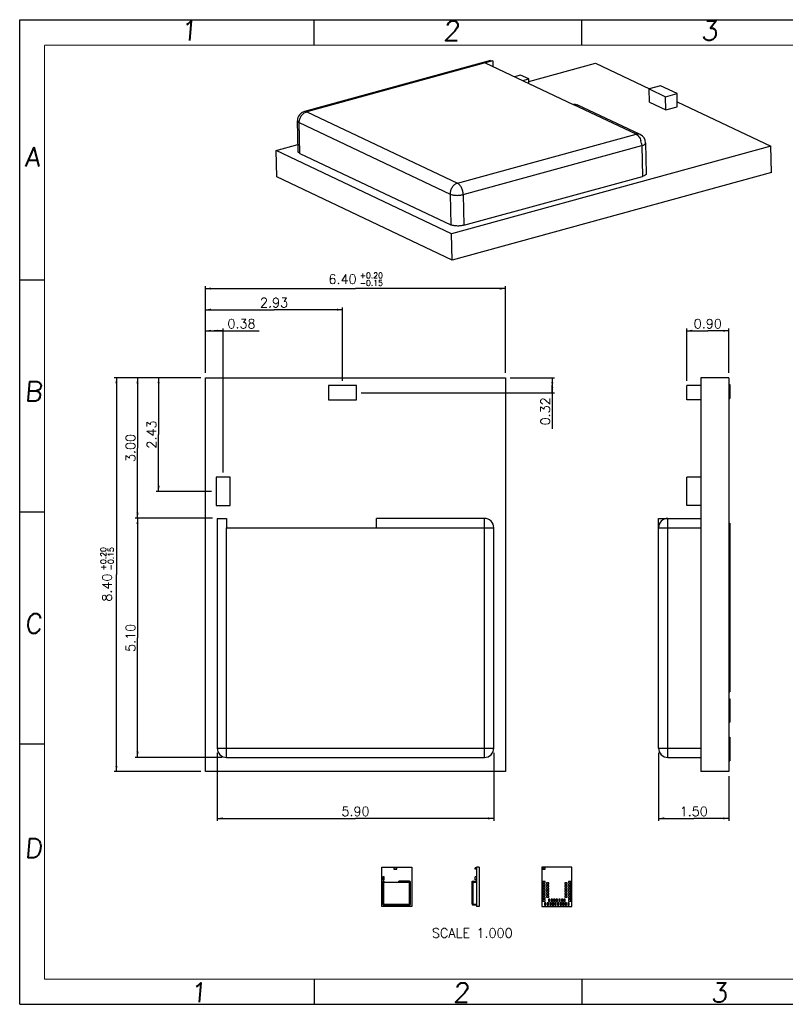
# Model space of a CAD drawing. Header units: millimetres. Extents: x 0 to 297, y 0 to 210.
# Tile 1 of 2: x 0 to 163, y 0 to 210. Entities that reach past the tile are written whole.
import ezdxf
from ezdxf.enums import TextEntityAlignment as Align

# ---------------------------------------------------------------- set-up
doc = ezdxf.new("R2010")
doc.units = ezdxf.units.MM
doc.header["$LTSCALE"] = 16.335
doc.layers.get('0').update_dxf_attribs({"linetype": 'CONTINUOUS'})
doc.styles.get("Standard").update_dxf_attribs({"font": 'romans.ttf'})
doc.styles.add('TEXTSTYLE_2', font='romans.ttf')
doc.dimstyles.new('DIMSTYLE_1', dxfattribs={"dimtxt": 2, "dimasz": 1.2, "dimexe": 0.5, "dimexo": 1, "dimgap": 0.5, "dimtad": 1, "dimlfac": 0.1, "dimzin": 0, "dimdsep": 46, "dimtxsty": 'Standard', "dimblk": '_FILLED', "dimblk1": '_FILLED', "dimblk2": '_FILLED', "dimcen": 0.09, "dimazin": 0, "dimtp": 0.01, "dimtm": 0.01, "dimtfac": 1, "dimtofl": 0, "dimtmove": 0, "dimatfit": 3, "dimldrblk": '_FILLED', "dimfxl": 0, "dimtolj": 1, "dimtzin": 0, "dimarcsym": 0})
doc.dimstyles.new('DIMSTYLE_2', dxfattribs={"dimtxt": 2, "dimasz": 1.2, "dimexe": 0.5, "dimexo": 1, "dimgap": 0.5, "dimtad": 1, "dimlfac": 0.1, "dimzin": 0, "dimdsep": 46, "dimtxsty": 'Standard', "dimblk": '_FILLED', "dimblk1": '_FILLED', "dimblk2": '_FILLED', "dimcen": 0.09, "dimazin": 0, "dimtol": 1, "dimtp": 0.2, "dimtm": 0.15, "dimtfac": 0.6, "dimtofl": 0, "dimtmove": 0, "dimatfit": 3, "dimldrblk": '_FILLED', "dimfxl": 0, "dimtolj": 1, "dimtzin": 0, "dimarcsym": 0})
doc.dimstyles.new('DIMSTYLE_3', dxfattribs={"dimtxt": 2, "dimasz": 1.2, "dimexe": 0.5, "dimexo": 1, "dimgap": 0.5, "dimtad": 1, "dimlfac": 0.1, "dimzin": 0, "dimdsep": 46, "dimtxsty": 'Standard', "dimblk": '_FILLED', "dimblk1": '_FILLED', "dimblk2": '_FILLED', "dimcen": 0.09, "dimazin": 0, "dimtp": 0.15, "dimtm": 0.15, "dimtfac": 1, "dimtofl": 0, "dimtmove": 0, "dimatfit": 3, "dimldrblk": '_FILLED', "dimfxl": 0, "dimtolj": 1, "dimtzin": 0, "dimarcsym": 0})
doc.dimstyles.new('DIMSTYLE_4', dxfattribs={"dimtxt": 2, "dimasz": 1.2, "dimexe": 0.5, "dimexo": 1, "dimgap": 0.5, "dimtad": 1, "dimlfac": 0.1, "dimzin": 0, "dimdsep": 46, "dimtxsty": 'Standard', "dimblk": '_FILLED', "dimblk1": '_FILLED', "dimblk2": '_FILLED', "dimcen": 0.09, "dimazin": 0, "dimtp": 0.2, "dimtm": 0.15, "dimtfac": 1, "dimtofl": 0, "dimtmove": 0, "dimatfit": 3, "dimldrblk": '_FILLED', "dimfxl": 0, "dimtolj": 1, "dimtzin": 0, "dimarcsym": 0})
doc.dimstyles.new('DIMSTYLE_5', dxfattribs={"dimtxt": 2, "dimasz": 1.2, "dimexe": 0.5, "dimexo": 1, "dimgap": 0.5, "dimtad": 1, "dimlfac": 0.1, "dimzin": 0, "dimdsep": 46, "dimtxsty": 'Standard', "dimblk": '_FILLED', "dimblk1": '_FILLED', "dimblk2": '_FILLED', "dimcen": 0.09, "dimazin": 0, "dimtp": 0.2, "dimtm": 0.1, "dimtfac": 1, "dimtofl": 0, "dimtmove": 0, "dimatfit": 3, "dimldrblk": '_FILLED', "dimfxl": 0, "dimtolj": 1, "dimtzin": 0, "dimarcsym": 0})

# ---------------------------------------------------------------- blocks, each defined once
blk = doc.blocks.new('_FILLED')
at = {"color": 0, "linetype": 'ByBlock'}
blk.add_solid([(0, 0), (-1, 0.1875), (-1, -0.1875)], dxfattribs=at)
blk = doc.blocks.new('*D1')
at = {"color": 2, "linetype": 'Continuous'}
for p, q in [((38.64, 133.65), (29.14, 133.65)), ((29.64, 133.65), (29.64, 121.52)), ((29.64, 109.4), (29.64, 121.52)), ((40.89, 109.4), (29.14, 109.4))]:
    blk.add_line(p, q, dxfattribs=at)
at = {"color": 2, "linetype": 'Continuous', "xscale": 1.2, "yscale": 1.2, "zscale": 1.2}
for p, rotation in [((29.64, 133.65), 90), ((29.64, 109.4), 270)]:
    blk.add_blockref('_FILLED', p, dxfattribs=dict(at, rotation=rotation))
at = {"color": 2, "linetype": 'Continuous', "insert": (27.14, 121.52), "char_height": 2, "width": 6.7455, "attachment_point": 2, "rotation": 90, "line_spacing_factor": 0.9}
blk.add_mtext('2.43', dxfattribs=at)
blk = doc.blocks.new('*D2')
at = {"color": 2, "linetype": 'Continuous'}
for p, q in [((39.64, 134.65), (39.64, 144.15)), ((39.64, 143.65), (41.52, 143.65)), ((43.39, 143.65), (41.52, 143.65)), ((41.52, 143.65), (51.07, 143.65)), ((43.39, 113.4), (43.39, 144.15))]:
    blk.add_line(p, q, dxfattribs=at)
at = {"color": 2, "linetype": 'Continuous', "xscale": 1.2, "yscale": 1.2, "zscale": 1.2, "rotation": 180}
blk.add_blockref('_FILLED', (39.64, 143.65), dxfattribs=at)
at = {"color": 2, "linetype": 'Continuous', "xscale": 1.2, "yscale": 1.2, "zscale": 1.2}
blk.add_blockref('_FILLED', (43.39, 143.65), dxfattribs=at)
at = {"color": 2, "linetype": 'Continuous', "insert": (44.32, 146.15), "char_height": 2, "width": 6.7455, "attachment_point": 1, "line_spacing_factor": 0.9}
blk.add_mtext('0.38', dxfattribs=at)
blk = doc.blocks.new('*D3')
at = {"color": 2, "linetype": 'Continuous'}
for p, q in [((38.64, 133.65), (20.14, 133.65)), ((20.64, 133.65), (20.64, 91.65)), ((20.64, 49.65), (20.64, 91.65)), ((38.64, 49.65), (20.14, 49.65))]:
    blk.add_line(p, q, dxfattribs=at)
at = {"color": 2, "linetype": 'Continuous', "xscale": 1.2, "yscale": 1.2, "zscale": 1.2}
for p, rotation in [((20.64, 133.65), 90), ((20.64, 49.65), 270)]:
    blk.add_blockref('_FILLED', p, dxfattribs=dict(at, rotation=rotation))
at = {"color": 2, "linetype": 'Continuous', "style": 'TEXTSTYLE_2'}
for s, p in [('+0.20', (18.44, 95.02)), ('-0.15', (20.04, 95.02))]:
    blk.add_text(s, height=1.2, rotation=90, dxfattribs=at).set_placement(p, align=Align.CENTER)
at = {"color": 2, "linetype": 'Continuous'}
blk.add_text('8.40', height=2, rotation=90, dxfattribs=at).set_placement((19.64, 88.88), align=Align.CENTER)
blk = doc.blocks.new('*D4')
at = {"color": 2, "linetype": 'Continuous'}
for p, q in [((39.64, 134.65), (39.64, 153.15)), ((39.64, 152.65), (71.64, 152.65)), ((103.64, 152.65), (71.64, 152.65)), ((103.64, 134.65), (103.64, 153.15))]:
    blk.add_line(p, q, dxfattribs=at)
at = {"color": 2, "linetype": 'Continuous', "xscale": 1.2, "yscale": 1.2, "zscale": 1.2, "rotation": 180}
blk.add_blockref('_FILLED', (39.64, 152.65), dxfattribs=at)
at = {"color": 2, "linetype": 'Continuous', "xscale": 1.2, "yscale": 1.2, "zscale": 1.2}
blk.add_blockref('_FILLED', (103.64, 152.65), dxfattribs=at)
at = {"color": 2, "linetype": 'Continuous'}
blk.add_text('6.40', height=2, dxfattribs=at).set_placement((68.87, 153.65), align=Align.CENTER)
at = {"color": 2, "linetype": 'Continuous', "style": 'TEXTSTYLE_2'}
for s, p in [('+0.20', (75.02, 154.85)), ('-0.15', (75.02, 153.25))]:
    blk.add_text(s, height=1.2, dxfattribs=at).set_placement(p, align=Align.CENTER)
blk = doc.blocks.new('*D5')
at = {"color": 2, "linetype": 'Continuous'}
for p, q in [((38.64, 133.65), (24.64, 133.65)), ((25.14, 133.65), (25.14, 118.65)), ((25.14, 103.65), (25.14, 118.65)), ((41.14, 103.65), (24.64, 103.65))]:
    blk.add_line(p, q, dxfattribs=at)
at = {"color": 2, "linetype": 'Continuous', "xscale": 1.2, "yscale": 1.2, "zscale": 1.2}
for p, rotation in [((25.14, 133.65), 90), ((25.14, 103.65), 270)]:
    blk.add_blockref('_FILLED', p, dxfattribs=dict(at, rotation=rotation))
at = {"color": 2, "linetype": 'Continuous', "insert": (22.64, 118.65), "char_height": 2, "width": 6.7455, "attachment_point": 2, "rotation": 90, "line_spacing_factor": 0.9}
blk.add_mtext('3.00', dxfattribs=at)
blk = doc.blocks.new('*D6')
at = {"color": 2, "linetype": 'Continuous'}
for p, q in [((42.14, 53.65), (42.14, 39.15)), ((101.14, 53.65), (101.14, 39.15)), ((42.14, 39.65), (71.64, 39.65)), ((101.14, 39.65), (71.64, 39.65))]:
    blk.add_line(p, q, dxfattribs=at)
at = {"color": 2, "linetype": 'Continuous', "xscale": 1.2, "yscale": 1.2, "zscale": 1.2, "rotation": 180}
blk.add_blockref('_FILLED', (42.14, 39.65), dxfattribs=at)
at = {"color": 2, "linetype": 'Continuous', "xscale": 1.2, "yscale": 1.2, "zscale": 1.2}
blk.add_blockref('_FILLED', (101.14, 39.65), dxfattribs=at)
at = {"color": 2, "linetype": 'Continuous', "insert": (71.64, 42.15), "char_height": 2, "width": 6.7455, "attachment_point": 2, "line_spacing_factor": 0.9}
blk.add_mtext('5.90', dxfattribs=at)
blk = doc.blocks.new('*D7')
at = {"color": 2, "linetype": 'Continuous'}
for p, q in [((136.31, 53.65), (136.31, 39.15)), ((151.31, 48.65), (151.31, 39.15)), ((136.31, 39.65), (143.81, 39.65)), ((151.31, 39.65), (143.81, 39.65))]:
    blk.add_line(p, q, dxfattribs=at)
at = {"color": 2, "linetype": 'Continuous', "xscale": 1.2, "yscale": 1.2, "zscale": 1.2, "rotation": 180}
blk.add_blockref('_FILLED', (136.31, 39.65), dxfattribs=at)
at = {"color": 2, "linetype": 'Continuous', "xscale": 1.2, "yscale": 1.2, "zscale": 1.2}
blk.add_blockref('_FILLED', (151.31, 39.65), dxfattribs=at)
at = {"color": 2, "linetype": 'Continuous', "insert": (143.81, 42.15), "char_height": 2, "width": 6.7455, "attachment_point": 2, "line_spacing_factor": 0.9}
blk.add_mtext('1.50', dxfattribs=at)
blk = doc.blocks.new('*D8')
at = {"color": 2, "linetype": 'Continuous'}
for p, q in [((104.64, 133.65), (114.14, 133.65)), ((113.64, 133.65), (113.64, 132.05)), ((72.89, 130.45), (114.14, 130.45)), ((113.64, 130.45), (113.64, 132.05)), ((113.64, 132.05), (113.64, 122.73))]:
    blk.add_line(p, q, dxfattribs=at)
at = {"color": 2, "linetype": 'Continuous', "xscale": 1.2, "yscale": 1.2, "zscale": 1.2}
for p, rotation in [((113.64, 133.65), 90), ((113.64, 130.45), 270)]:
    blk.add_blockref('_FILLED', p, dxfattribs=dict(at, rotation=rotation))
at = {"color": 2, "linetype": 'Continuous', "insert": (111.14, 129.47), "char_height": 2, "width": 6.7455, "attachment_point": 3, "rotation": 90, "line_spacing_factor": 0.9}
blk.add_mtext('0.32', dxfattribs=at)
blk = doc.blocks.new('*D9')
at = {"color": 2, "linetype": 'Continuous'}
for p, q in [((39.64, 134.65), (39.64, 148.65)), ((39.64, 148.15), (54.27, 148.15)), ((68.89, 148.15), (54.27, 148.15)), ((68.89, 132.95), (68.89, 148.65))]:
    blk.add_line(p, q, dxfattribs=at)
at = {"color": 2, "linetype": 'Continuous', "xscale": 1.2, "yscale": 1.2, "zscale": 1.2, "rotation": 180}
blk.add_blockref('_FILLED', (39.64, 148.15), dxfattribs=at)
at = {"color": 2, "linetype": 'Continuous', "xscale": 1.2, "yscale": 1.2, "zscale": 1.2}
blk.add_blockref('_FILLED', (68.89, 148.15), dxfattribs=at)
at = {"color": 2, "linetype": 'Continuous', "insert": (54.27, 150.65), "char_height": 2, "width": 6.7455, "attachment_point": 2, "line_spacing_factor": 0.9}
blk.add_mtext('2.93', dxfattribs=at)
blk = doc.blocks.new('*D10')
at = {"color": 2, "linetype": 'Continuous'}
for p, q in [((41.14, 103.65), (24.64, 103.65)), ((25.14, 103.65), (25.14, 78.15)), ((25.14, 52.65), (25.14, 78.15)), ((43.14, 52.65), (24.64, 52.65))]:
    blk.add_line(p, q, dxfattribs=at)
at = {"color": 2, "linetype": 'Continuous', "xscale": 1.2, "yscale": 1.2, "zscale": 1.2}
for p, rotation in [((25.14, 103.65), 90), ((25.14, 52.65), 270)]:
    blk.add_blockref('_FILLED', p, dxfattribs=dict(at, rotation=rotation))
at = {"color": 2, "linetype": 'Continuous', "insert": (22.64, 78.15), "char_height": 2, "width": 6.7455, "attachment_point": 2, "rotation": 90, "line_spacing_factor": 0.9}
blk.add_mtext('5.10', dxfattribs=at)
blk = doc.blocks.new('*D11')
at = {"color": 2, "linetype": 'Continuous'}
for p, q in [((142.31, 132.95), (142.31, 144.15)), ((142.31, 143.65), (146.81, 143.65)), ((151.31, 143.65), (146.81, 143.65)), ((151.31, 134.65), (151.31, 144.15))]:
    blk.add_line(p, q, dxfattribs=at)
at = {"color": 2, "linetype": 'Continuous', "xscale": 1.2, "yscale": 1.2, "zscale": 1.2, "rotation": 180}
blk.add_blockref('_FILLED', (142.31, 143.65), dxfattribs=at)
at = {"color": 2, "linetype": 'Continuous', "xscale": 1.2, "yscale": 1.2, "zscale": 1.2}
blk.add_blockref('_FILLED', (151.31, 143.65), dxfattribs=at)
at = {"color": 2, "linetype": 'Continuous', "insert": (146.81, 146.15), "char_height": 2, "width": 6.7455, "attachment_point": 2, "line_spacing_factor": 0.9}
blk.add_mtext('0.90', dxfattribs=at)

msp = doc.modelspace()

# ---------------------------------------------------------------- linework, layer by layer
at = {"color": 7, "linetype": 'Continuous'}
for p, q in [((0, 0), (0, 210)), ((0, 210), (297, 210)), ((62.827, 204.558), (62.827, 209.751)), ((119.942, 204.558), (119.942, 209.751)), ((100.469, 201.296), (60.741, 190.413)), ((100.959, 201.237), (99.337, 200.793)), ((99.337, 200.793), (118.059, 191.928)), ((100.469, 201.296), (100.959, 201.237)), ((100.959, 201.237), (100.984, 200.013)), ((108.618, 196.842), (122.822, 200.733)), ((122.822, 200.733), (134.406, 195.248)), ((106.852, 198.195), (105.567, 197.843)), ((108.607, 197.364), (106.852, 198.195)), ((107.323, 197.012), (108.607, 197.364)), ((108.627, 196.394), (108.607, 197.364)), ((136.744, 195.889), (134.311, 195.222)), ((140.254, 194.227), (136.744, 195.889)), ((134.369, 192.418), (134.311, 195.222)), ((134.311, 195.222), (137.822, 193.56)), ((137.822, 193.56), (140.254, 194.227)), ((137.88, 190.756), (137.822, 193.56)), ((140.312, 191.422), (140.254, 194.227)), ((132.409, 185.495), (118.953, 191.866)), ((134.369, 192.418), (137.88, 190.756)), ((137.88, 190.756), (140.312, 191.422)), ((140.29, 192.462), (160.266, 183.005)), ((59.405, 181.899), (59.27, 188.443)), ((54.718, 182.076), (59.375, 183.352)), ((160.266, 183.005), (92.161, 164.347)), ((133.553, 183.729), (133.688, 177.185)), ((160.381, 177.396), (160.266, 183.005)), ((54.833, 176.467), (54.718, 182.076)), ((92.161, 164.347), (54.718, 182.076)), ((59.783, 181.496), (91.961, 166.26)), ((92.277, 158.738), (54.833, 176.467)), ((160.381, 177.396), (92.277, 158.738)), ((94.752, 166.15), (132.858, 176.59)), ((92.277, 158.738), (92.161, 164.347)), ((5.266, 154.454), (0, 154.454)), ((39.644, 49.649), (39.644, 133.649)), ((39.644, 133.649), (103.644, 133.649)), ((103.644, 133.649), (103.644, 49.649)), ((145.308, 133.649), (145.308, 49.649)), ((151.308, 133.649), (145.308, 133.649)), ((151.308, 133.649), (151.308, 49.649)), ((65.894, 131.949), (65.894, 128.949)), ((71.894, 131.949), (65.894, 131.949)), ((71.894, 128.949), (71.894, 131.949)), ((142.308, 128.949), (142.308, 131.949)), ((145.308, 131.949), (142.308, 131.949)), ((151.308, 132.199), (151.508, 132.199)), ((151.508, 132.199), (151.508, 129.199)), ((65.894, 128.949), (71.894, 128.949)), ((145.308, 128.949), (142.308, 128.949)), ((151.308, 129.199), (151.508, 129.199)), ((41.894, 112.399), (41.894, 106.399)), ((44.894, 112.399), (41.894, 112.399)), ((44.894, 106.399), (44.894, 112.399)), ((142.308, 106.399), (142.308, 112.399)), ((145.308, 112.399), (142.308, 112.399)), ((41.894, 106.399), (44.894, 106.399)), ((145.308, 106.399), (142.308, 106.399)), ((5.266, 104.953), (0, 104.953)), ((42.144, 103.649), (42.144, 54.649)), ((42.144, 103.649), (44.144, 103.649)), ((44.144, 103.649), (44.144, 101.649)), ((76.144, 101.649), (76.144, 103.649)), ((99.144, 103.649), (76.144, 103.649)), ((136.308, 54.649), (136.308, 103.649)), ((136.308, 103.649), (145.308, 103.649)), ((44.144, 101.649), (76.144, 101.649)), ((101.144, 54.649), (101.144, 101.649)), ((151.308, 102.649), (151.508, 102.649)), ((151.508, 102.649), (151.508, 66.649)), ((151.308, 99.649), (151.508, 99.649)), ((151.308, 97.149), (151.508, 97.149)), ((151.308, 94.149), (151.508, 94.149)), ((151.308, 91.649), (151.508, 91.649)), ((151.308, 88.649), (151.508, 88.649)), ((151.308, 86.149), (151.508, 86.149)), ((151.308, 83.149), (151.508, 83.149)), ((151.308, 80.649), (151.508, 80.649)), ((151.308, 77.649), (151.508, 77.649)), ((151.308, 75.149), (151.508, 75.149)), ((151.308, 72.149), (151.508, 72.149)), ((151.308, 69.649), (151.508, 69.649)), ((151.308, 66.649), (151.508, 66.649)), ((151.308, 65.149), (151.508, 65.149)), ((151.508, 65.149), (151.508, 60.149)), ((151.308, 64.149), (151.508, 64.149)), ((151.308, 61.149), (151.508, 61.149)), ((151.308, 60.149), (151.508, 60.149)), ((151.308, 56.949), (151.508, 56.949)), ((151.508, 56.949), (151.508, 51.949)), ((5.266, 55.452), (0, 55.452)), ((44.144, 52.649), (99.144, 52.649)), ((138.308, 52.649), (145.308, 52.649)), ((151.308, 51.949), (151.508, 51.949)), ((103.644, 49.649), (39.644, 49.649)), ((151.308, 49.649), (145.308, 49.649)), ((77.232, 20.881), (77.232, 29.281)), ((77.232, 29.281), (83.632, 29.281)), ((79.857, 29.111), (79.857, 28.811)), ((80.457, 29.111), (79.857, 29.111)), ((79.857, 28.811), (80.457, 28.811)), ((80.457, 28.811), (80.457, 29.111)), ((83.632, 29.281), (83.632, 20.881)), ((97.146, 28.811), (97.146, 29.111)), ((97.446, 29.111), (97.146, 29.111)), ((97.446, 28.811), (97.146, 28.811)), ((97.446, 29.281), (97.446, 20.881)), ((98.046, 29.281), (97.446, 29.281)), ((98.046, 29.281), (98.046, 20.881)), ((98.046, 29.136), (98.066, 29.136)), ((98.046, 28.836), (98.066, 28.836)), ((98.066, 29.136), (98.066, 28.836)), ((111.415, 29.281), (111.415, 20.881)), ((117.815, 29.281), (111.415, 29.281)), ((111.615, 29.136), (111.615, 28.836)), ((112.115, 29.136), (111.615, 29.136)), ((111.615, 28.836), (112.115, 28.836)), ((112.115, 28.836), (112.115, 29.136)), ((117.815, 20.881), (117.815, 29.281)), ((77.457, 27.156), (77.457, 26.556)), ((77.757, 27.156), (77.457, 27.156)), ((77.457, 26.556), (77.757, 26.556)), ((77.482, 26.281), (77.482, 21.381)), ((77.482, 26.281), (77.682, 26.281)), ((77.682, 26.281), (77.682, 26.081)), ((77.682, 26.081), (80.882, 26.081)), ((77.757, 26.556), (77.757, 27.156)), ((80.882, 26.081), (80.882, 26.281)), ((83.182, 26.281), (80.882, 26.281)), ((83.382, 21.381), (83.382, 26.081)), ((96.546, 21.381), (96.546, 26.281)), ((96.546, 26.281), (97.446, 26.281)), ((97.146, 26.556), (97.146, 27.156)), ((97.446, 27.156), (97.146, 27.156)), ((97.446, 26.556), (97.146, 26.556)), ((98.046, 26.181), (98.066, 26.181)), ((98.046, 25.881), (98.066, 25.881)), ((98.046, 25.631), (98.066, 25.631)), ((98.046, 25.331), (98.066, 25.331)), ((98.066, 26.181), (98.066, 22.581)), ((111.645, 26.181), (111.645, 25.881)), ((112.145, 26.181), (111.645, 26.181)), ((111.645, 25.881), (112.145, 25.881)), ((111.645, 25.631), (111.645, 25.331)), ((112.145, 25.631), (111.645, 25.631)), ((111.645, 25.331), (112.145, 25.331)), ((112.145, 25.881), (112.145, 26.181)), ((112.145, 25.331), (112.145, 25.631)), ((112.415, 25.906), (112.415, 25.606)), ((112.915, 25.906), (112.415, 25.906)), ((112.415, 25.606), (112.915, 25.606)), ((112.415, 25.356), (112.415, 25.056)), ((112.915, 25.356), (112.415, 25.356)), ((112.915, 25.606), (112.915, 25.906)), ((112.915, 25.056), (112.915, 25.356)), ((116.815, 25.906), (116.315, 25.906)), ((116.315, 25.906), (116.315, 25.606)), ((116.315, 25.606), (116.815, 25.606)), ((116.815, 25.356), (116.315, 25.356)), ((116.315, 25.356), (116.315, 25.056)), ((116.815, 25.606), (116.815, 25.906)), ((116.815, 25.056), (116.815, 25.356)), ((117.585, 26.181), (117.085, 26.181)), ((117.085, 26.181), (117.085, 25.881)), ((117.085, 25.881), (117.585, 25.881)), ((117.585, 25.631), (117.085, 25.631)), ((117.085, 25.631), (117.085, 25.331)), ((117.085, 25.331), (117.585, 25.331)), ((117.585, 25.881), (117.585, 26.181)), ((117.585, 25.331), (117.585, 25.631)), ((98.046, 25.081), (98.066, 25.081)), ((98.046, 24.781), (98.066, 24.781)), ((98.046, 24.531), (98.066, 24.531)), ((98.046, 24.231), (98.066, 24.231)), ((98.046, 23.981), (98.066, 23.981)), ((98.046, 23.681), (98.066, 23.681)), ((98.046, 23.431), (98.066, 23.431)), ((98.046, 23.131), (98.066, 23.131)), ((111.645, 25.081), (111.645, 24.781)), ((112.145, 25.081), (111.645, 25.081)), ((111.645, 24.781), (112.145, 24.781)), ((111.645, 24.531), (111.645, 24.231)), ((112.145, 24.531), (111.645, 24.531)), ((111.645, 24.231), (112.145, 24.231)), ((111.645, 23.981), (111.645, 23.681)), ((112.145, 23.981), (111.645, 23.981)), ((111.645, 23.681), (112.145, 23.681)), ((111.645, 23.431), (111.645, 23.131)), ((112.145, 23.431), (111.645, 23.431)), ((111.645, 23.131), (112.145, 23.131)), ((112.145, 24.781), (112.145, 25.081)), ((112.145, 24.231), (112.145, 24.531)), ((112.145, 23.681), (112.145, 23.981)), ((112.145, 23.131), (112.145, 23.431)), ((112.415, 25.056), (112.915, 25.056)), ((112.415, 24.806), (112.415, 24.506)), ((112.915, 24.806), (112.415, 24.806)), ((112.415, 24.506), (112.915, 24.506)), ((112.415, 24.256), (112.415, 23.956)), ((112.915, 24.256), (112.415, 24.256)), ((112.415, 23.956), (112.915, 23.956)), ((112.415, 23.706), (112.415, 23.406)), ((112.915, 23.706), (112.415, 23.706)), ((112.415, 23.406), (112.915, 23.406)), ((112.415, 23.156), (112.415, 22.856)), ((112.915, 23.156), (112.415, 23.156)), ((112.915, 24.506), (112.915, 24.806)), ((112.915, 23.956), (112.915, 24.256)), ((112.915, 23.406), (112.915, 23.706)), ((112.915, 22.856), (112.915, 23.156)), ((116.315, 25.056), (116.815, 25.056)), ((116.815, 24.806), (116.315, 24.806)), ((116.315, 24.806), (116.315, 24.506)), ((116.315, 24.506), (116.815, 24.506)), ((116.815, 24.256), (116.315, 24.256)), ((116.315, 24.256), (116.315, 23.956)), ((116.315, 23.956), (116.815, 23.956)), ((116.815, 23.706), (116.315, 23.706)), ((116.315, 23.706), (116.315, 23.406)), ((116.315, 23.406), (116.815, 23.406)), ((116.815, 23.156), (116.315, 23.156)), ((116.315, 23.156), (116.315, 22.856)), ((116.815, 24.506), (116.815, 24.806)), ((116.815, 23.956), (116.815, 24.256)), ((116.815, 23.406), (116.815, 23.706)), ((116.815, 22.856), (116.815, 23.156)), ((117.585, 25.081), (117.085, 25.081)), ((117.085, 25.081), (117.085, 24.781)), ((117.085, 24.781), (117.585, 24.781)), ((117.585, 24.531), (117.085, 24.531)), ((117.085, 24.531), (117.085, 24.231)), ((117.085, 24.231), (117.585, 24.231)), ((117.585, 23.981), (117.085, 23.981)), ((117.085, 23.981), (117.085, 23.681)), ((117.085, 23.681), (117.585, 23.681)), ((117.585, 23.431), (117.085, 23.431)), ((117.085, 23.431), (117.085, 23.131)), ((117.085, 23.131), (117.585, 23.131)), ((117.585, 24.781), (117.585, 25.081)), ((117.585, 24.231), (117.585, 24.531)), ((117.585, 23.681), (117.585, 23.981)), ((117.585, 23.131), (117.585, 23.431)), ((77.682, 21.181), (83.182, 21.181)), ((96.746, 21.181), (97.446, 21.181)), ((98.046, 22.881), (98.066, 22.881)), ((98.046, 22.581), (98.066, 22.581)), ((98.046, 22.431), (98.066, 22.431)), ((98.046, 22.331), (98.066, 22.331)), ((98.046, 22.031), (98.066, 22.031)), ((98.046, 21.931), (98.066, 21.931)), ((98.046, 21.611), (98.066, 21.611)), ((98.046, 21.111), (98.066, 21.111)), ((98.066, 22.431), (98.066, 21.931)), ((98.066, 21.611), (98.066, 21.111)), ((111.645, 22.881), (111.645, 22.581)), ((112.145, 22.881), (111.645, 22.881)), ((111.645, 22.581), (112.145, 22.581)), ((111.645, 22.331), (111.645, 22.031)), ((112.145, 22.331), (111.645, 22.331)), ((111.645, 22.031), (112.145, 22.031)), ((112.29, 21.611), (111.99, 21.611)), ((111.99, 21.611), (111.99, 21.111)), ((111.99, 21.111), (112.29, 21.111)), ((112.145, 22.581), (112.145, 22.881)), ((112.145, 22.031), (112.145, 22.331)), ((112.29, 21.111), (112.29, 21.611)), ((112.415, 22.856), (112.915, 22.856)), ((112.84, 21.611), (112.54, 21.611)), ((112.54, 21.611), (112.54, 21.111)), ((112.54, 21.111), (112.84, 21.111)), ((113.115, 22.431), (112.815, 22.431)), ((112.815, 22.431), (112.815, 21.931)), ((112.815, 21.931), (113.115, 21.931)), ((112.84, 21.111), (112.84, 21.611)), ((113.39, 21.611), (113.09, 21.611)), ((113.09, 21.611), (113.09, 21.111)), ((113.09, 21.111), (113.39, 21.111)), ((113.115, 21.931), (113.115, 22.431)), ((113.665, 22.431), (113.365, 22.431)), ((113.365, 22.431), (113.365, 21.931)), ((113.365, 21.931), (113.665, 21.931)), ((113.39, 21.111), (113.39, 21.611)), ((113.94, 21.611), (113.64, 21.611)), ((113.64, 21.611), (113.64, 21.111)), ((113.64, 21.111), (113.94, 21.111)), ((113.665, 21.931), (113.665, 22.431)), ((114.215, 22.431), (113.915, 22.431)), ((113.915, 22.431), (113.915, 21.931)), ((113.915, 21.931), (114.215, 21.931)), ((113.94, 21.111), (113.94, 21.611)), ((114.49, 21.611), (114.19, 21.611)), ((114.19, 21.611), (114.19, 21.111)), ((114.19, 21.111), (114.49, 21.111)), ((114.215, 21.931), (114.215, 22.431)), ((114.765, 22.431), (114.465, 22.431)), ((114.465, 22.431), (114.465, 21.931)), ((114.465, 21.931), (114.765, 21.931)), ((114.49, 21.111), (114.49, 21.611)), ((115.04, 21.611), (114.74, 21.611)), ((114.74, 21.611), (114.74, 21.111)), ((114.74, 21.111), (115.04, 21.111)), ((114.765, 21.931), (114.765, 22.431)), ((115.315, 22.431), (115.015, 22.431)), ((115.015, 22.431), (115.015, 21.931)), ((115.015, 21.931), (115.315, 21.931)), ((115.04, 21.111), (115.04, 21.611)), ((115.59, 21.611), (115.29, 21.611)), ((115.29, 21.611), (115.29, 21.111)), ((115.29, 21.111), (115.59, 21.111)), ((115.315, 21.931), (115.315, 22.431)), ((115.865, 22.431), (115.565, 22.431)), ((115.565, 22.431), (115.565, 21.931)), ((115.565, 21.931), (115.865, 21.931)), ((115.59, 21.111), (115.59, 21.611)), ((116.14, 21.611), (115.84, 21.611)), ((115.84, 21.611), (115.84, 21.111)), ((115.84, 21.111), (116.14, 21.111)), ((115.865, 21.931), (115.865, 22.431)), ((116.415, 22.431), (116.115, 22.431)), ((116.115, 22.431), (116.115, 21.931)), ((116.115, 21.931), (116.415, 21.931)), ((116.14, 21.111), (116.14, 21.611)), ((116.315, 22.856), (116.815, 22.856)), ((116.69, 21.611), (116.39, 21.611)), ((116.39, 21.611), (116.39, 21.111)), ((116.39, 21.111), (116.69, 21.111)), ((116.415, 21.931), (116.415, 22.431)), ((116.69, 21.111), (116.69, 21.611)), ((117.24, 21.611), (116.94, 21.611)), ((116.94, 21.611), (116.94, 21.111)), ((116.94, 21.111), (117.24, 21.111)), ((117.585, 22.881), (117.085, 22.881)), ((117.085, 22.881), (117.085, 22.581)), ((117.085, 22.581), (117.585, 22.581)), ((117.585, 22.331), (117.085, 22.331)), ((117.085, 22.331), (117.085, 22.031)), ((117.085, 22.031), (117.585, 22.031)), ((117.24, 21.111), (117.24, 21.611)), ((117.585, 22.581), (117.585, 22.881)), ((117.585, 22.031), (117.585, 22.331)), ((83.632, 20.881), (77.232, 20.881)), ((98.046, 20.881), (97.446, 20.881)), ((111.415, 20.881), (117.815, 20.881)), ((62.827, 5.192), (62.827, 0)), ((119.942, 5.192), (119.942, 0)), ((0, 0), (297, 0))]:
    msp.add_line(p, q, dxfattribs=at)
at = {"color": 9, "linetype": 'Continuous'}
for p, q in [((99.337, 200.793), (61.231, 190.354)), ((131.515, 185.557), (118.059, 191.928)), ((61.231, 190.354), (60.745, 190.414)), ((61.231, 190.354), (93.409, 175.118)), ((59.783, 181.496), (59.648, 188.04)), ((59.648, 188.04), (91.826, 172.804)), ((93.409, 175.118), (131.515, 185.557)), ((94.618, 172.694), (132.724, 183.134)), ((132.724, 183.134), (132.858, 176.59)), ((133.553, 183.724), (133.553, 183.729)), ((91.826, 172.804), (91.961, 166.26)), ((94.618, 172.694), (94.752, 166.15)), ((99.144, 52.649), (99.144, 103.649)), ((138.308, 52.649), (138.308, 103.649)), ((44.144, 52.649), (44.144, 101.649)), ((76.144, 101.649), (101.144, 101.649)), ((136.308, 101.649), (145.308, 101.649)), ((42.144, 54.649), (101.144, 54.649)), ((136.308, 54.649), (145.308, 54.649)), ((77.682, 21.181), (77.682, 26.081)), ((80.882, 26.081), (83.382, 26.081)), ((83.182, 21.181), (83.182, 26.281)), ((96.546, 26.081), (97.446, 26.081)), ((96.746, 21.181), (96.746, 26.281)), ((77.482, 21.381), (83.382, 21.381)), ((96.546, 21.381), (97.446, 21.381))]:
    msp.add_line(p, q, dxfattribs=at)
at = {"color": 7, "linetype": 'Continuous', "const_width": 0.2}
for points in [[(5.266, 5.348), (5.266, 204.558)], [(5.266, 204.558), (291.734, 204.558)], [(291.734, 5.348), (5.266, 5.348)]]:
    msp.add_lwpolyline(points, dxfattribs=at)
at = {"color": 7, "linetype": 'Continuous'}
for centre, radius, start, end in [((61.27, 188.484), 2, 105.19747, 181.18081), ((131.553, 183.688), 2, 1.05216, 64.66349), ((99.144, 101.649), 2, 0, 90), ((138.308, 101.649), 2, 90, 180), ((44.144, 54.649), 2, 180, 270), ((99.144, 54.649), 2, 270, 360), ((138.308, 54.649), 2, 180, 270), ((83.182, 26.081), 0.2, 0, 90), ((96.746, 26.081), 0.2, 90, 180), ((77.682, 21.381), 0.2, 180, 270), ((83.182, 21.381), 0.2, 270, 360), ((96.746, 21.381), 0.2, 180, 270)]:
    msp.add_arc(centre, radius, start, end, dxfattribs=at)
at = {"color": 9, "linetype": 'Continuous'}
msp.add_arc((129.013, 182.997), 3.715, 8.71338, 18.24589, dxfattribs=at)
at = {"color": 7, "linetype": 'Continuous'}
for points, knots in [([(118.059, 191.928), (118.208, 191.969), (118.516, 192.004), (118.819, 191.93), (118.953, 191.867)], [0, 0, 0, 0, 0.5116339, 1, 1, 1, 1]), ([(59.783, 181.496), (59.728, 181.522), (59.639, 181.571), (59.532, 181.654), (59.462, 181.731), (59.417, 181.813), (59.405, 181.871), (59.405, 181.899)], [0, 0, 0, 0, 0.3162069, 0.5208533, 0.6994004, 0.8562543, 1, 1, 1, 1]), ([(133.688, 177.185), (133.689, 177.156), (133.679, 177.096), (133.636, 177.01), (133.565, 176.928), (133.427, 176.815), (133.189, 176.693), (132.977, 176.622), (132.858, 176.59)], [0, 0, 0, 0, 0.0791172, 0.1654098, 0.2642816, 0.3790919, 0.65927, 1, 1, 1, 1]), ([(94.752, 166.15), (94.521, 166.087), (94.025, 166.004), (93.278, 165.981), (92.665, 166.045), (92.232, 166.152), (92.044, 166.221), (91.961, 166.26)], [0, 0, 0, 0, 0.2539852, 0.5292531, 0.788807, 0.9023974, 1, 1, 1, 1])]:
    msp.add_open_spline(points, degree=3, knots=knots, dxfattribs=at)
at = {"color": 9, "linetype": 'Continuous'}
for points, knots in [([(59.648, 188.04), (59.645, 188.205), (59.678, 188.543), (59.875, 189.192), (60.168, 189.633), (60.413, 189.869)], [0, 0, 0, 0, 0.2440073, 0.497872, 1, 1, 1, 1]), ([(60.413, 189.869), (60.449, 189.904), (60.594, 190.034), (60.757, 190.146), (60.885, 190.214)], [0, 0, 0, 0, 0.2567943, 1, 1, 1, 1]), ([(60.885, 190.214), (60.913, 190.229), (61.024, 190.285), (61.142, 190.329), (61.231, 190.354)], [0, 0, 0, 0, 0.2568733, 1, 1, 1, 1]), ([(59.27, 188.443), (59.271, 188.405), (59.299, 188.301), (59.434, 188.155), (59.569, 188.077), (59.648, 188.04)], [0, 0, 0, 0, 0.1940631, 0.5435408, 1, 1, 1, 1]), ([(132.409, 185.495), (132.275, 185.559), (131.973, 185.633), (131.665, 185.598), (131.515, 185.557)], [0, 0, 0, 0, 0.4883661, 1, 1, 1, 1]), ([(131.515, 185.557), (131.624, 185.505), (131.841, 185.349), (132.121, 185.031), (132.364, 184.626), (132.489, 184.321), (132.542, 184.16)], [0, 0, 0, 0, 0.2049177, 0.4448949, 0.7132504, 1, 1, 1, 1]), ([(132.686, 183.56), (132.691, 183.524), (132.711, 183.382), (132.721, 183.24), (132.724, 183.134)], [0, 0, 0, 0, 0.2557285, 1, 1, 1, 1]), ([(132.724, 183.134), (132.841, 183.166), (133.052, 183.237), (133.289, 183.358), (133.428, 183.469), (133.517, 183.571), (133.553, 183.666), (133.553, 183.724)], [0, 0, 0, 0, 0.340614, 0.6213141, 0.7366047, 0.8359455, 1, 1, 1, 1]), ([(93.409, 175.118), (93.187, 175.057), (92.749, 174.825), (92.237, 174.271), (91.901, 173.573), (91.821, 173.056), (91.826, 172.804)], [0, 0, 0, 0, 0.231558, 0.4846278, 0.7464744, 1, 1, 1, 1]), ([(94.618, 172.694), (94.612, 172.949), (94.538, 173.461), (94.284, 174.168), (93.96, 174.677), (93.652, 174.974), (93.49, 175.08), (93.409, 175.118)], [0, 0, 0, 0, 0.2712442, 0.5462952, 0.7956213, 0.9043408, 1, 1, 1, 1]), ([(91.826, 172.804), (91.909, 172.765), (92.098, 172.695), (92.53, 172.589), (93.143, 172.525), (93.89, 172.548), (94.386, 172.631), (94.618, 172.694)], [0, 0, 0, 0, 0.097624, 0.2112711, 0.4709632, 0.7461644, 1, 1, 1, 1])]:
    msp.add_open_spline(points, degree=3, knots=knots, dxfattribs=at)

# ---------------------------------------------------------------- texts
at = {"color": 7, "linetype": 'Continuous', "char_height": 4.15, "attachment_point": 1, "line_spacing_factor": 0.9}
for s, insert, width in [('\\Q5.0;1', (34.269, 209.747), 5.97957), ('\\Q5.0;2', (90.346, 209.747), 5.97957), ('\\Q5.0;3', (145.385, 209.747), 5.97957), ('\\Q5.0;A', (1.053, 182.827), 5.39946), ('\\Q5.0;B', (1.053, 132.8), 7.45215), ('\\Q5.0;C', (1.053, 83.299), 7.45215), ('\\Q5.0;D', (1.053, 35.378), 6.29194), ('\\Q5.0;1', (36.346, 4.572), 5.97957), ('\\Q5.0;2', (92.423, 4.572), 5.97957), ('\\Q5.0;3', (147.462, 4.572), 5.97957)]:
    msp.add_mtext(s, dxfattribs=dict(at, insert=insert, width=width))
at = {"color": 3, "linetype": 'Continuous', "insert": (96.56, 16.211), "char_height": 2, "width": 20.1147, "attachment_point": 2, "line_spacing_factor": 0.9}
msp.add_mtext('SCALE 1.000', dxfattribs=at)

# ---------------------------------------------------------------- dimensions: what is measured, and where the dimension line sits
at = {"color": 2, "linetype": 'Continuous'}
for base, p1, p2, dimstyle, picture, middle in [((103.644, 152.649), (39.644, 133.649), (103.644, 133.649), 'DIMSTYLE_2', '*D4', (71.644, 152.649)), ((68.894403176, 148.148693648), (39.644403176, 133.648693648), (68.894403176, 131.948693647), 'DIMSTYLE_4', '*D9', (54.259347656, 148.148693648)), ((43.394403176, 143.648693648), (39.644403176, 133.648693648), (43.394403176, 112.398693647), 'DIMSTYLE_1', '*D2', (47.697200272, 143.648693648)), ((151.308, 143.649), (142.308, 131.949), (151.308, 133.649), 'DIMSTYLE_5', '*D11', (146.812, 143.649)), ((101.144, 39.649), (42.144, 54.649), (101.144, 54.649), 'DIMSTYLE_1', '*D6', (71.649, 39.649))]:
    dim = msp.add_linear_dim(base=base, p1=p1, p2=p2, dimstyle=dimstyle, dxfattribs=at)
    dim.commit()
    dim.dimension.update_dxf_attribs({"geometry": picture, "text_midpoint": middle, "dimtype": 160})
for base, p1, p2, angle, dimstyle, picture, middle in [((20.644, 49.649), (39.644, 133.649), (39.644, 49.649), 270, 'DIMSTYLE_2', '*D3', (20.644, 91.649)), ((25.144, 103.649), (39.644, 133.649), (42.144, 103.649), 270, 'DIMSTYLE_3', '*D5', (25.144, 118.653)), ((29.644403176, 109.398693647), (39.644403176, 133.648693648), (41.894403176, 109.398693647), 270, 'DIMSTYLE_1', '*D1', (29.644403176, 121.513637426)), ((113.644, 130.449), (103.644, 133.649), (71.894, 130.449), 270, 'DIMSTYLE_4', '*D8', (113.644, 126.095)), ((25.144, 52.649), (42.144, 103.649), (44.144, 52.649), 270, 'DIMSTYLE_1', '*D10', (25.144, 78.153)), ((136.308, 39.649), (151.308, 49.649), (136.308, 54.649), 180, 'DIMSTYLE_4', '*D7', (143.959, 39.649))]:
    dim = msp.add_linear_dim(base=base, p1=p1, p2=p2, angle=angle, dimstyle=dimstyle, dxfattribs=at)
    dim.commit()
    dim.dimension.update_dxf_attribs({"geometry": picture, "text_midpoint": middle, "dimtype": 160})

doc.saveas('drawing.dxf')
